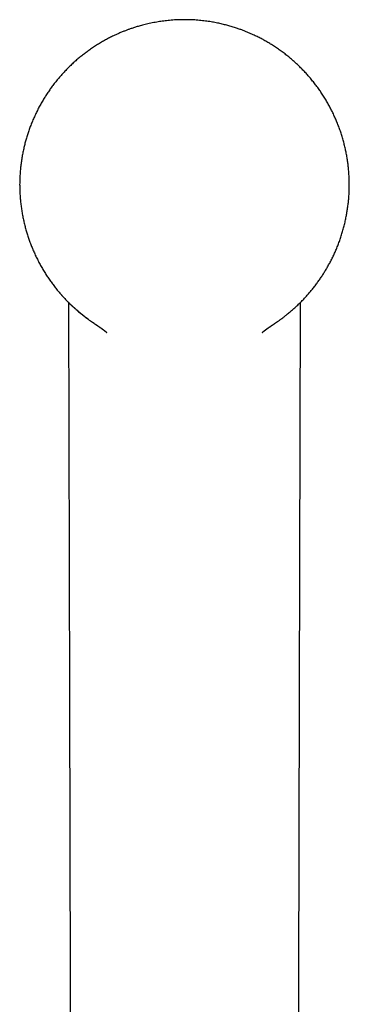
# Model space of a CAD drawing. Header units: millimetres. Extents: x 8 to 719, y 12 to 786.
# Tile 25 of 26: x 417 to 453, y 679 to 786. Entities that reach past the tile are written whole.
import ezdxf

# ---------------------------------------------------------------- set-up
doc = ezdxf.new("R2010")
doc.units = ezdxf.units.MM

msp = doc.modelspace()

# ---------------------------------------------------------------- linework, layer by layer
at = {"color": 7, "linetype": 'Continuous', "lineweight": 30}
msp.add_line((444.65, 752.88), (444.64, 752.88), dxfattribs=at)
at = {"color": 7, "linetype": 'Continuous', "lineweight": 30, "flags": 128}
for points in [[(422.28, 755.18), (422.39, 712.44), (422.55, 650.32)], [(447.19, 650.32), (447.35, 712.43), (447.46, 755.19)]]:
    msp.add_lwpolyline(points, dxfattribs=at)
at = {"color": 7, "linetype": 'Continuous', "lineweight": 30}
for points, knots in [([(434.87, 785.85), (434.74, 785.85), (434.5, 785.85), (434.13, 785.84), (433.78, 785.82), (433.43, 785.79), (433.09, 785.76), (432.77, 785.72), (432.46, 785.68), (432.16, 785.64), (431.85, 785.59), (431.53, 785.53), (431.21, 785.47), (430.9, 785.4), (430.61, 785.33), (430.33, 785.26), (430.08, 785.19), (429.85, 785.13), (429.64, 785.06), (429.44, 785), (429.26, 784.94), (429.08, 784.88), (428.91, 784.83), (428.76, 784.77), (428.61, 784.71), (428.39, 784.63), (428.11, 784.52), (427.75, 784.37), (427.37, 784.2), (426.96, 784), (426.51, 783.77), (426.07, 783.53), (425.64, 783.28), (425.2, 783.01), (424.79, 782.73), (424.39, 782.45), (424, 782.16), (423.62, 781.86), (423.25, 781.56), (422.89, 781.23), (422.52, 780.9), (422.16, 780.54), (421.81, 780.17), (421.47, 779.8), (421.13, 779.41), (420.82, 779.02), (420.52, 778.63), (420.24, 778.24), (419.97, 777.84), (419.71, 777.43), (419.45, 777.01), (419.2, 776.58), (418.96, 776.13), (418.74, 775.67), (418.52, 775.2), (418.32, 774.74), (418.14, 774.27), (417.97, 773.81), (417.82, 773.36), (417.68, 772.9), (417.56, 772.44), (417.44, 771.96), (417.34, 771.48), (417.24, 770.98), (417.17, 770.47), (417.1, 769.96), (417.05, 769.46), (417.01, 768.96), (416.99, 768.46), (416.98, 767.98), (416.99, 767.5), (417.01, 767.03), (417.04, 766.54), (417.08, 766.04), (417.15, 765.53), (417.22, 765.03), (417.31, 764.53), (417.42, 764.03), (417.53, 763.54), (417.66, 763.07), (417.79, 762.61), (417.94, 762.15), (418.1, 761.7), (418.28, 761.24), (418.47, 760.78), (418.68, 760.32), (418.9, 759.86), (419.13, 759.41), (419.38, 758.96), (419.64, 758.53), (419.9, 758.11), (420.18, 757.7), (420.46, 757.3), (420.76, 756.91), (421.05, 756.54), (421.33, 756.2), (421.61, 755.89), (421.89, 755.59), (422.18, 755.28), (422.48, 754.98), (422.8, 754.69), (423.07, 754.44), (423.29, 754.25), (423.46, 754.1), (423.64, 753.96), (423.81, 753.82), (423.99, 753.68), (424.18, 753.54), (424.34, 753.41), (424.48, 753.31), (424.59, 753.23), (424.69, 753.16), (424.78, 753.1), (424.85, 753.05), (424.91, 753), (424.97, 752.97), (425.01, 752.94), (425.05, 752.91), (425.07, 752.9), (425.08, 752.89), (425.09, 752.89)], [0, 0, 0, 0, 0.0081689, 0.0161397, 0.0239112, 0.0314821, 0.0388512, 0.0458911, 0.0527343, 0.0593799, 0.0658273, 0.0732431, 0.080376, 0.0872253, 0.0937903, 0.1000707, 0.1060661, 0.1109678, 0.1156609, 0.1201456, 0.1244219, 0.1284899, 0.1322828, 0.1358752, 0.1393258, 0.1427784, 0.1510328, 0.159339, 0.1677103, 0.1784593, 0.1893133, 0.2002706, 0.2113296, 0.2224367, 0.2335437, 0.2440139, 0.2544801, 0.2649402, 0.2753922, 0.2858343, 0.2968952, 0.3079385, 0.3189896, 0.3300635, 0.3411568, 0.352266, 0.3627518, 0.3732467, 0.3837496, 0.3942573, 0.4047666, 0.415911, 0.4270499, 0.4381796, 0.4492972, 0.4604012, 0.4714822, 0.4819079, 0.4923201, 0.5027263, 0.5131343, 0.523551, 0.5346147, 0.5457066, 0.5568315, 0.5679758, 0.5791259, 0.5902681, 0.6007542, 0.6112104, 0.6216436, 0.6320867, 0.6425394, 0.6536343, 0.6647362, 0.6758429, 0.6869528, 0.6980637, 0.7091732, 0.7196446, 0.7301107, 0.7405695, 0.7510192, 0.7614567, 0.7725162, 0.783588, 0.7946734, 0.80577, 0.8168755, 0.8279947, 0.8385547, 0.849204, 0.8599401, 0.8707608, 0.8816638, 0.8905726, 0.8995326, 0.9085583, 0.9177009, 0.9269778, 0.9364124, 0.9459992, 0.9508474, 0.955731, 0.9606488, 0.9656, 0.9705833, 0.9755977, 0.9805999, 0.9838404, 0.986797, 0.9894702, 0.9918606, 0.9939689, 0.995511, 0.9968586, 0.9980126, 0.9989743, 0.9997457, 1, 1, 1, 1]), ([(444.64, 752.88), (444.64, 752.88), (444.65, 752.89), (444.66, 752.9), (444.67, 752.9), (444.67, 752.9), (444.67, 752.91), (444.67, 752.91), (444.68, 752.91), (444.69, 752.92), (444.72, 752.94), (444.75, 752.96), (444.79, 752.99), (444.85, 753.03), (444.92, 753.07), (445, 753.13), (445.1, 753.2), (445.21, 753.27), (445.32, 753.36), (445.51, 753.5), (445.76, 753.69), (446.08, 753.94), (446.41, 754.22), (446.75, 754.51), (447.08, 754.82), (447.41, 755.13), (447.73, 755.46), (448.04, 755.79), (448.34, 756.12), (448.63, 756.46), (448.91, 756.81), (449.18, 757.18), (449.45, 757.54), (449.7, 757.91), (449.94, 758.28), (450.17, 758.65), (450.4, 759.05), (450.63, 759.45), (450.85, 759.88), (451.06, 760.31), (451.26, 760.75), (451.45, 761.2), (451.63, 761.67), (451.8, 762.15), (451.96, 762.64), (452.1, 763.13), (452.23, 763.63), (452.34, 764.12), (452.44, 764.6), (452.52, 765.07), (452.59, 765.55), (452.65, 766.02), (452.7, 766.51), (452.73, 767.01), (452.75, 767.52), (452.75, 768.03), (452.74, 768.54), (452.72, 769.05), (452.68, 769.55), (452.63, 770.04), (452.57, 770.52), (452.49, 771), (452.4, 771.47), (452.3, 771.95), (452.18, 772.43), (452.05, 772.92), (451.9, 773.41), (451.74, 773.89), (451.56, 774.37), (451.37, 774.84), (451.18, 775.29), (450.97, 775.73), (450.76, 776.16), (450.53, 776.59), (450.29, 777.02), (450.03, 777.44), (449.75, 777.87), (449.47, 778.29), (449.17, 778.7), (448.85, 779.1), (448.54, 779.49), (448.22, 779.86), (447.89, 780.22), (447.55, 780.56), (447.21, 780.9), (446.85, 781.24), (446.47, 781.57), (446.08, 781.9), (445.68, 782.21), (445.26, 782.51), (444.85, 782.8), (444.43, 783.08), (444.01, 783.33), (443.6, 783.57), (443.18, 783.8), (442.76, 784.01), (442.37, 784.2), (442, 784.36), (441.66, 784.51), (441.33, 784.64), (441.04, 784.75), (440.8, 784.84), (440.6, 784.9), (440.39, 784.98), (440.16, 785.05), (439.92, 785.12), (439.69, 785.19), (439.45, 785.25), (439.21, 785.31), (438.96, 785.37), (438.71, 785.43), (438.44, 785.49), (438.17, 785.54), (437.89, 785.59), (437.6, 785.64), (437.3, 785.68), (436.98, 785.72), (436.65, 785.76), (436.32, 785.79), (435.97, 785.82), (435.61, 785.84), (435.24, 785.85), (434.99, 785.85), (434.87, 785.85)], [0, 0, 0, 0, 0.000682, 0.001167, 0.001243, 0.001301, 0.001345, 0.001496, 0.001631, 0.001911, 0.002532, 0.003442, 0.00456, 0.005885, 0.007798, 0.010025, 0.012564, 0.015417, 0.018583, 0.022062, 0.030596, 0.039027, 0.048927, 0.058678, 0.068278, 0.078394, 0.088341, 0.098136, 0.107826, 0.117455, 0.127393, 0.137263, 0.147062, 0.156789, 0.166442, 0.17602, 0.185552, 0.196031, 0.206504, 0.216969, 0.227424, 0.23787, 0.248978, 0.260118, 0.271277, 0.282442, 0.293598, 0.304733, 0.3152, 0.325646, 0.336079, 0.346506, 0.356934, 0.368004, 0.379094, 0.390212, 0.401355, 0.412511, 0.423669, 0.434183, 0.444681, 0.455155, 0.465595, 0.476018, 0.487071, 0.498133, 0.509212, 0.520317, 0.531458, 0.542643, 0.553184, 0.563698, 0.574191, 0.584665, 0.595125, 0.606207, 0.617281, 0.628353, 0.639428, 0.650509, 0.661602, 0.672076, 0.682569, 0.693084, 0.703607, 0.714115, 0.725246, 0.736366, 0.747476, 0.758578, 0.769674, 0.780767, 0.791223, 0.801623, 0.811942, 0.82218, 0.83234, 0.840366, 0.848344, 0.856271, 0.864145, 0.868428, 0.872993, 0.877842, 0.882974, 0.88839, 0.894088, 0.899186, 0.904492, 0.910004, 0.915723, 0.921649, 0.92767, 0.933891, 0.940311, 0.94693, 0.95389, 0.961056, 0.96843, 0.976012, 0.9838, 0.991796, 1, 1, 1, 1]), ([(425.09, 752.88), (425.08, 752.89), (425.04, 752.92), (424.99, 752.95), (424.93, 752.99), (424.79, 753.09), (424.55, 753.25), (424.23, 753.49), (423.88, 753.76), (423.54, 754.03), (423.23, 754.3), (422.93, 754.56), (422.73, 754.75), (422.6, 754.87), (422.55, 754.92), (422.5, 754.97), (422.44, 755.02), (422.39, 755.07), (422.34, 755.12), (422.29, 755.17), (422.17, 755.29), (421.97, 755.49), (421.71, 755.77), (421.5, 756.01), (421.38, 756.15), (421.34, 756.19)], [0, 0, 0, 0, 0.012322, 0.025211, 0.037943, 0.05537, 0.123617, 0.211247, 0.298315, 0.384819, 0.47076, 0.545921, 0.620644, 0.63527, 0.64988, 0.664473, 0.679049, 0.693608, 0.70815, 0.722675, 0.737183, 0.811414, 0.88745, 0.965293, 1, 1, 1, 1]), ([(425.09, 752.88), (425.09, 752.88), (425.1, 752.88), (425.11, 752.88), (425.11, 752.87), (425.12, 752.86), (425.13, 752.86), (425.15, 752.85), (425.16, 752.84), (425.18, 752.82), (425.2, 752.81), (425.22, 752.8), (425.23, 752.79), (425.25, 752.78), (425.27, 752.77), (425.29, 752.75), (425.31, 752.74), (425.33, 752.72), (425.36, 752.71), (425.39, 752.69), (425.42, 752.67), (425.46, 752.64), (425.5, 752.61), (425.54, 752.59), (425.56, 752.57), (425.58, 752.56), (425.59, 752.55), (425.61, 752.54), (425.63, 752.52), (425.65, 752.51), (425.66, 752.5), (425.67, 752.49), (425.68, 752.49), (425.69, 752.48), (425.7, 752.48), (425.7, 752.47), (425.71, 752.47), (425.71, 752.46), (425.72, 752.46), (425.73, 752.45), (425.74, 752.45), (425.75, 752.44), (425.76, 752.43), (425.77, 752.43), (425.78, 752.42), (425.78, 752.42), (425.79, 752.41), (425.8, 752.41), (425.81, 752.4), (425.82, 752.39), (425.84, 752.38), (425.85, 752.37), (425.86, 752.36), (425.87, 752.36), (425.87, 752.35), (425.88, 752.34), (425.89, 752.34), (425.9, 752.33), (425.91, 752.32), (425.92, 752.32), (425.93, 752.31), (425.94, 752.3), (425.95, 752.3), (425.95, 752.29), (425.96, 752.29), (425.97, 752.28), (425.99, 752.27), (426, 752.26), (426.01, 752.25), (426.03, 752.24), (426.04, 752.23), (426.05, 752.22), (426.06, 752.21), (426.07, 752.21), (426.08, 752.2), (426.08, 752.2), (426.09, 752.19), (426.1, 752.19), (426.1, 752.18), (426.11, 752.18), (426.12, 752.17), (426.13, 752.16), (426.14, 752.16), (426.15, 752.15), (426.15, 752.14), (426.16, 752.14), (426.17, 752.13), (426.18, 752.13), (426.18, 752.12), (426.19, 752.12), (426.2, 752.11), (426.2, 752.1), (426.21, 752.1), (426.22, 752.09), (426.23, 752.09), (426.23, 752.08), (426.24, 752.08), (426.24, 752.08), (426.25, 752.07), (426.25, 752.07), (426.26, 752.06), (426.27, 752.05), (426.27, 752.05), (426.28, 752.04), (426.29, 752.04), (426.29, 752.04), (426.3, 752.03), (426.3, 752.03), (426.31, 752.02), (426.31, 752.02), (426.32, 752.01), (426.33, 752.01), (426.33, 752), (426.34, 751.99), (426.35, 751.99), (426.36, 751.98), (426.36, 751.98), (426.37, 751.97), (426.37, 751.97), (426.38, 751.96), (426.39, 751.96), (426.4, 751.95), (426.4, 751.94), (426.41, 751.94), (426.42, 751.93), (426.42, 751.93), (426.43, 751.92), (426.43, 751.92), (426.44, 751.91), (426.45, 751.91), (426.45, 751.9), (426.45, 751.9)], [0, 0, 0, 0, 0.002086, 0.00509, 0.008298, 0.012023, 0.016264, 0.021024, 0.030426, 0.039224, 0.047166, 0.05425, 0.060881, 0.068402, 0.076925, 0.086452, 0.096987, 0.108051, 0.121737, 0.134456, 0.146205, 0.17151, 0.196754, 0.220945, 0.230065, 0.239564, 0.24989, 0.261048, 0.273043, 0.28588, 0.293634, 0.300621, 0.306837, 0.31228, 0.316947, 0.320836, 0.324375, 0.328522, 0.333628, 0.339694, 0.346715, 0.353684, 0.359931, 0.366471, 0.371964, 0.377088, 0.382856, 0.389282, 0.398459, 0.407933, 0.417674, 0.427029, 0.435307, 0.442495, 0.449661, 0.457338, 0.465576, 0.474553, 0.482141, 0.490191, 0.49789, 0.504718, 0.51067, 0.516186, 0.522141, 0.534042, 0.54657, 0.55923, 0.571603, 0.583135, 0.594289, 0.606456, 0.619401, 0.626227, 0.632251, 0.63747, 0.642657, 0.648948, 0.656357, 0.66437, 0.673321, 0.682062, 0.690171, 0.697646, 0.706237, 0.713992, 0.721383, 0.728431, 0.735306, 0.74146, 0.74846, 0.75631, 0.764881, 0.772822, 0.778686, 0.783861, 0.788439, 0.793516, 0.799416, 0.806141, 0.813242, 0.82042, 0.826887, 0.83264, 0.837676, 0.843332, 0.848366, 0.853723, 0.859412, 0.865432, 0.871891, 0.878535, 0.88572, 0.89345, 0.901454, 0.908754, 0.915259, 0.920965, 0.926711, 0.93354, 0.941459, 0.94845, 0.955441, 0.961803, 0.967534, 0.972631, 0.979557, 0.985873, 0.992445, 0.999275, 1, 1, 1, 1]), ([(443.29, 751.9), (443.29, 751.9), (443.29, 751.91), (443.3, 751.91), (443.31, 751.92), (443.32, 751.93), (443.32, 751.93), (443.33, 751.94), (443.34, 751.94), (443.34, 751.95), (443.35, 751.95), (443.36, 751.96), (443.37, 751.97), (443.38, 751.98), (443.39, 751.99), (443.4, 752), (443.4, 752), (443.41, 752.01), (443.42, 752.01), (443.42, 752.02), (443.43, 752.02), (443.44, 752.03), (443.45, 752.04), (443.46, 752.04), (443.46, 752.05), (443.47, 752.05), (443.48, 752.06), (443.48, 752.06), (443.49, 752.07), (443.5, 752.08), (443.51, 752.09), (443.52, 752.09), (443.53, 752.1), (443.53, 752.1), (443.54, 752.11), (443.55, 752.11), (443.55, 752.12), (443.56, 752.13), (443.57, 752.13), (443.58, 752.14), (443.59, 752.15), (443.6, 752.15), (443.6, 752.16), (443.61, 752.16), (443.62, 752.17), (443.63, 752.18), (443.63, 752.18), (443.64, 752.18), (443.64, 752.19), (443.65, 752.19), (443.65, 752.2), (443.66, 752.2), (443.67, 752.21), (443.67, 752.21), (443.68, 752.22), (443.69, 752.22), (443.69, 752.22), (443.7, 752.23), (443.7, 752.23), (443.71, 752.24), (443.72, 752.24), (443.73, 752.25), (443.73, 752.26), (443.74, 752.26), (443.75, 752.27), (443.75, 752.27), (443.76, 752.27), (443.76, 752.28), (443.77, 752.28), (443.78, 752.29), (443.8, 752.3), (443.81, 752.31), (443.82, 752.32), (443.83, 752.33), (443.84, 752.34), (443.85, 752.35), (443.87, 752.35), (443.88, 752.36), (443.89, 752.37), (443.91, 752.38), (443.92, 752.39), (443.92, 752.39), (443.93, 752.4), (443.94, 752.41), (443.95, 752.41), (443.96, 752.42), (443.97, 752.43), (443.98, 752.43), (443.99, 752.44), (443.99, 752.44), (444, 752.45), (444.01, 752.45), (444.02, 752.46), (444.03, 752.47), (444.04, 752.48), (444.05, 752.48), (444.06, 752.49), (444.07, 752.5), (444.08, 752.51), (444.1, 752.51), (444.11, 752.53), (444.14, 752.54), (444.16, 752.56), (444.19, 752.58), (444.22, 752.6), (444.26, 752.62), (444.29, 752.65), (444.32, 752.67), (444.36, 752.69), (444.38, 752.71), (444.41, 752.73), (444.43, 752.74), (444.45, 752.76), (444.48, 752.77), (444.5, 752.79), (444.53, 752.81), (444.55, 752.82), (444.56, 752.83), (444.57, 752.83), (444.58, 752.84), (444.59, 752.84), (444.59, 752.85), (444.6, 752.85), (444.61, 752.86), (444.62, 752.87), (444.64, 752.88), (444.64, 752.88), (444.65, 752.88)], [0, 0, 0, 0, 0.003843, 0.011695, 0.019277, 0.027146, 0.033967, 0.039744, 0.045078, 0.05096, 0.057405, 0.068556, 0.080504, 0.09319, 0.101064, 0.108018, 0.114054, 0.119424, 0.125612, 0.132863, 0.14067, 0.14931, 0.157418, 0.164573, 0.170778, 0.177391, 0.18418, 0.191841, 0.200333, 0.209298, 0.218645, 0.228368, 0.236113, 0.243073, 0.249252, 0.255212, 0.262455, 0.271053, 0.280298, 0.289304, 0.297656, 0.305358, 0.312413, 0.320326, 0.327451, 0.333969, 0.339881, 0.344103, 0.348589, 0.354188, 0.3609, 0.367465, 0.374646, 0.381283, 0.387171, 0.392311, 0.396708, 0.401323, 0.406826, 0.413371, 0.420955, 0.429375, 0.437144, 0.443957, 0.449817, 0.453764, 0.457981, 0.463037, 0.46893, 0.483462, 0.496228, 0.505974, 0.514115, 0.522544, 0.531792, 0.542701, 0.554631, 0.56497, 0.575123, 0.584483, 0.592739, 0.59781, 0.603777, 0.610661, 0.618431, 0.625965, 0.633046, 0.639194, 0.644414, 0.649458, 0.655022, 0.661104, 0.668924, 0.676393, 0.682824, 0.688222, 0.69499, 0.702395, 0.710506, 0.71932, 0.728833, 0.743817, 0.760235, 0.778076, 0.796914, 0.815636, 0.833826, 0.851215, 0.867583, 0.88295, 0.894064, 0.904783, 0.915111, 0.925972, 0.938104, 0.951504, 0.957511, 0.962986, 0.967839, 0.972072, 0.975684, 0.978678, 0.981488, 0.985179, 0.990158, 0.996423, 1, 1, 1, 1])]:
    msp.add_open_spline(points, degree=3, knots=knots, dxfattribs=at)

doc.saveas('drawing.dxf')
